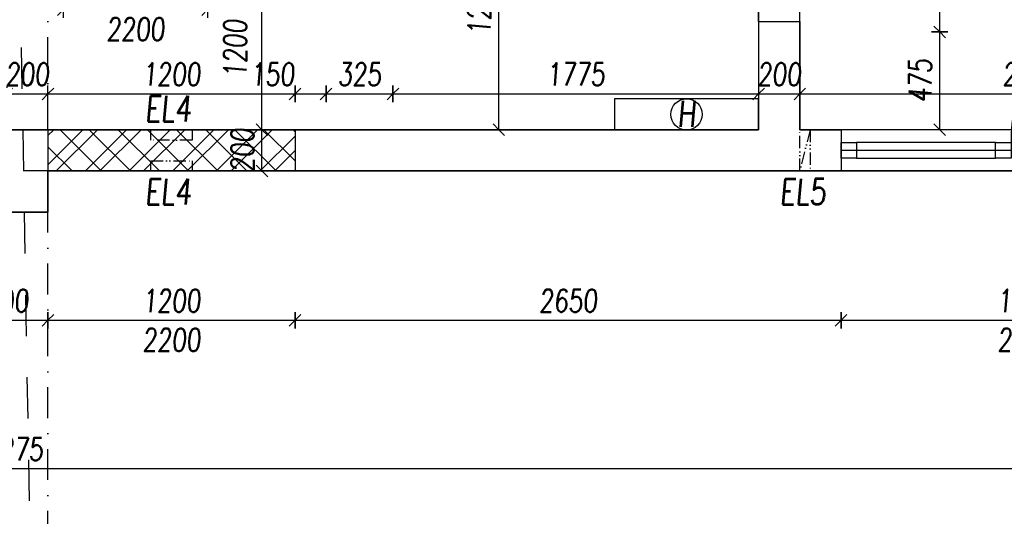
# Model space of a CAD drawing. Header units: millimetres. Extents: x 247761 to 294611, y 172579 to 236863.
# Tile 178 of 256: x 263074 to 267853, y 179980 to 182389. Entities that reach past the tile are written whole.
import ezdxf

# ---------------------------------------------------------------- set-up
doc = ezdxf.new("R2010")
doc.units = ezdxf.units.MM
for name, pattern in [('ACAD_ISO12W100', [22, 12, -3, 0.5, -3, 0.5, -3]), ('CK_Čerchovaná 50', [6, 3, -1.5, 0, -1.5]), ('ČERCHOVANÁ', [25.4, 12.7, -6.35, 0, -6.35]), ('ČÁRKOVANÁ01-01', [2, 1, -1])]:
    doc.linetypes.add(name, pattern=pattern)
for name, color, linetype in [('KOTY', 7, 'Continuous'), ('KOTY 50', 7, 'Continuous'), ('NOVA', 240, 'Continuous'), ('NOVÁ INTERIERY', 240, 'Continuous'), ('OSY', 7, 'Continuous'), ('PROSTUPY', 7, 'ACAD_ISO12W100'), ('TENKA', 4, 'Continuous'), ('ŠRAFA', 253, 'Continuous'), ('ŽB', 3, 'Continuous')]:
    doc.layers.add(name, color=color, linetype=linetype)
for name, color, linetype, plot in [('PLOCHY K PRONÁJMU', 200, 'Continuous', False), ('PLOCHY_MISTNOSTI', 180, 'Continuous', False), ('POMOCNA_ZU', 200, 'Continuous', False)]:
    doc.layers.add(name, color=color, linetype=linetype, plot=plot)
doc.layers.add('PROSTUPY_POPIS', color=7, linetype='ACAD_ISO12W100', true_color=0x00ff74)
doc.styles.add('CS-ROMANS', font='romans.shx', dxfattribs={"width": 0.75, "oblique": 5})
doc.dimstyles.new('A_KÓTA_50', dxfattribs={"dimtxt": 110, "dimasz": 2, "dimexe": 100, "dimexo": 1500, "dimgap": 40, "dimtad": 1, "dimrnd": 1, "dimdsep": 46, "dimtxsty": 'CS-ROMANS', "dimblk": 'KOT_CARA20', "dimcen": 45, "dimse1": 1, "dimse2": 1, "dimclrd": 256, "dimclre": 256, "dimclrt": 256, "dimadec": 0, "dimazin": 0, "dimtfac": 1, "dimtix": 1, "dimtmove": 2, "dimatfit": 3, "dimldrblk": 'OBLIQUE', "dimfxl": 0, "dimtolj": 1, "dimarcsym": 0})

# ---------------------------------------------------------------- blocks, each defined once
blk = doc.blocks.new('A$C651C2564')
at = {"layer": 'PROSTUPY', "ltscale": 5}
for points in [[(7000, -9250), (6800, -9250), (6800, -9200), (7000, -9200)], [(10000, -9400), (9950, -9400), (9950, -9200), (10000, -9200)], [(7000, -9400), (6800, -9400), (6800, -9350), (7000, -9350)]]:
    blk.add_lwpolyline(points, close=True, dxfattribs=at)
blk.add_lwpolyline([(10000, -9200), (9950, -9400)], dxfattribs=at)
at = {"layer": 'PROSTUPY_POPIS', "char_height": 125, "attachment_point": 6, "style": 'CS-ROMANS'}
for s, insert in [('\\A1;EL4', (6996.1, -9097.5)), ('\\A1;EL4', (6996.1, -9500.2)), ('\\A1;EL5', (10076, -9500.8))]:
    blk.add_mtext(s, dxfattribs=dict(at, insert=insert))
blk = doc.blocks.new('PRESKLENE DVERE')
at = {"layer": 'NOVA'}
for p, q in [((-75, 975), (-75, 75)), ((-1050, 75), (-1725, 75)), ((-1050, 37.5), (-1725, 37.5)), ((-1725, 0), (-1050, 0))]:
    blk.add_line(p, q, dxfattribs=at)
for points in [[(-1800, 75), (-1725, 75), (-1725, 0), (-1800, 0)], [(-1050, 75), (-975, 75), (-975, 0), (-1050, 0)], [(-75, 75), (0, 75), (0, 0), (-75, 0)]]:
    blk.add_lwpolyline(points, close=True, dxfattribs=at)
at = {"layer": 'NOVA', "color": 1, "ltscale": 15, "true_color": 0xf00000}
blk.add_arc((-75, 75), 900, 90, 180, dxfattribs=at)
blk = doc.blocks.new('KOT_CARA20')
for p, q in [((0, 0), (-14.1, -14.1)), ((0, 20), (0, -20)), ((0, 0), (14.1, 14.1))]:
    blk.add_line(p, q)
blk = doc.blocks.new('*D112')
at = {"layer": 'Defpoints', "color": 0, "ltscale": 5, "transparency": 16777216}
for p in [(271148, 180211), (254873, 180139.1), (271148, 180085.5)]:
    blk.add_point(p, dxfattribs=at)
at = {"layer": 'KOTY 50', "lineweight": -2, "ltscale": 5, "transparency": 16777216}
blk.add_line((254875, 180211), (271146, 180211), dxfattribs=at)
at = {"layer": 'KOTY 50', "lineweight": -2, "ltscale": 5, "transparency": 16777216, "xscale": 2, "yscale": 2, "zscale": 2, "rotation": 180}
blk.add_blockref('KOT_CARA20', (254873, 180211), dxfattribs=at)
at = {"layer": 'KOTY 50', "lineweight": -2, "ltscale": 5, "transparency": 16777216, "xscale": 2, "yscale": 2, "zscale": 2}
blk.add_blockref('KOT_CARA20', (271148, 180211), dxfattribs=at)
at = {"layer": 'KOTY 50', "ltscale": 5, "transparency": 16777216, "insert": (263010.5, 180306), "char_height": 110, "attachment_point": 5, "style": 'CS-ROMANS'}
blk.add_mtext('\\A1;16275', dxfattribs=at)
blk = doc.blocks.new('_OBLIQUE')
at = {"color": 0, "linetype": 'ByBlock', "ltscale": 15}
blk.add_line((-0.5, -0.5), (0.5, 0.5), dxfattribs=at)
blk = doc.blocks.new('*D123')
at = {"layer": 'Defpoints', "color": 0, "ltscale": 5, "transparency": 16777216}
for p in [(262810.5, 181455.3), (263210.5, 181455.3), (263210.5, 180930.9)]:
    blk.add_point(p, dxfattribs=at)
at = {"layer": 'KOTY 50', "lineweight": -2, "ltscale": 5, "transparency": 16777216}
blk.add_line((262812.5, 180930.9), (263208.5, 180930.9), dxfattribs=at)
at = {"layer": 'KOTY 50', "lineweight": -2, "ltscale": 5, "transparency": 16777216, "xscale": 2, "yscale": 2, "zscale": 2, "rotation": 180}
blk.add_blockref('KOT_CARA20', (262810.5, 180930.9), dxfattribs=at)
at = {"layer": 'KOTY 50', "lineweight": -2, "ltscale": 5, "transparency": 16777216, "xscale": 2, "yscale": 2, "zscale": 2}
blk.add_blockref('KOT_CARA20', (263210.5, 180930.9), dxfattribs=at)
at = {"layer": 'KOTY 50', "ltscale": 5, "transparency": 16777216, "insert": (263010.5, 181025.9), "char_height": 110, "attachment_point": 5, "style": 'CS-ROMANS'}
blk.add_mtext('\\A1;400', dxfattribs=at)
blk = doc.blocks.new('*D124')
at = {"layer": 'Defpoints', "color": 0, "ltscale": 5, "transparency": 16777216}
for p in [(264410.5, 181655.3), (263210.5, 181455.3), (264410.5, 180930.9)]:
    blk.add_point(p, dxfattribs=at)
at = {"layer": 'KOTY 50', "lineweight": -2, "ltscale": 5, "transparency": 16777216}
blk.add_line((263212.5, 180930.9), (264408.5, 180930.9), dxfattribs=at)
at = {"layer": 'KOTY 50', "lineweight": -2, "ltscale": 5, "transparency": 16777216, "xscale": 2, "yscale": 2, "zscale": 2, "rotation": 180}
blk.add_blockref('KOT_CARA20', (263210.5, 180930.9), dxfattribs=at)
at = {"layer": 'KOTY 50', "lineweight": -2, "ltscale": 5, "transparency": 16777216, "xscale": 2, "yscale": 2, "zscale": 2}
blk.add_blockref('KOT_CARA20', (264410.5, 180930.9), dxfattribs=at)
at = {"layer": 'KOTY 50', "ltscale": 5, "transparency": 16777216, "char_height": 110, "attachment_point": 5, "style": 'CS-ROMANS'}
for s, insert in [('\\A1;1200', (263810.5, 181025.9)), ('\\A1;2200', (263810.5, 180835.9))]:
    blk.add_mtext(s, dxfattribs=dict(at, insert=insert))
blk = doc.blocks.new('*D125')
at = {"layer": 'Defpoints', "color": 0, "ltscale": 5, "transparency": 16777216}
for p in [(264410.5, 181655.3), (267060.5, 181655.3), (267060.5, 180930.9)]:
    blk.add_point(p, dxfattribs=at)
at = {"layer": 'KOTY 50', "lineweight": -2, "ltscale": 5, "transparency": 16777216}
blk.add_line((264412.5, 180930.9), (267058.5, 180930.9), dxfattribs=at)
at = {"layer": 'KOTY 50', "lineweight": -2, "ltscale": 5, "transparency": 16777216, "xscale": 2, "yscale": 2, "zscale": 2, "rotation": 180}
blk.add_blockref('KOT_CARA20', (264410.5, 180930.9), dxfattribs=at)
at = {"layer": 'KOTY 50', "lineweight": -2, "ltscale": 5, "transparency": 16777216, "xscale": 2, "yscale": 2, "zscale": 2}
blk.add_blockref('KOT_CARA20', (267060.5, 180930.9), dxfattribs=at)
at = {"layer": 'KOTY 50', "ltscale": 5, "transparency": 16777216, "insert": (265735.5, 181025.9), "char_height": 110, "attachment_point": 5, "style": 'CS-ROMANS'}
blk.add_mtext('\\A1;2650', dxfattribs=at)
blk = doc.blocks.new('*D126')
at = {"layer": 'Defpoints', "color": 0, "ltscale": 5, "transparency": 16777216}
for p in [(267060.5, 181655.3), (268860.5, 181655.3), (268860.5, 180930.9)]:
    blk.add_point(p, dxfattribs=at)
at = {"layer": 'KOTY 50', "lineweight": -2, "ltscale": 5, "transparency": 16777216}
blk.add_line((267062.5, 180930.9), (268858.5, 180930.9), dxfattribs=at)
at = {"layer": 'KOTY 50', "lineweight": -2, "ltscale": 5, "transparency": 16777216, "xscale": 2, "yscale": 2, "zscale": 2, "rotation": 180}
blk.add_blockref('KOT_CARA20', (267060.5, 180930.9), dxfattribs=at)
at = {"layer": 'KOTY 50', "lineweight": -2, "ltscale": 5, "transparency": 16777216, "xscale": 2, "yscale": 2, "zscale": 2}
blk.add_blockref('KOT_CARA20', (268860.5, 180930.9), dxfattribs=at)
at = {"layer": 'KOTY 50', "ltscale": 5, "transparency": 16777216, "char_height": 110, "attachment_point": 5, "style": 'CS-ROMANS'}
for s, insert in [('\\A1;1800', (267960.5, 181025.9)), ('\\A1;2200', (267960.5, 180835.9))]:
    blk.add_mtext(s, dxfattribs=dict(at, insert=insert))
blk = doc.blocks.new('*D140')
at = {"layer": 'Defpoints', "color": 0, "ltscale": 5, "transparency": 16777216}
for p in [(263010.5, 183055.3), (263210.5, 183055.3), (263210.5, 182029.5)]:
    blk.add_point(p, dxfattribs=at)
at = {"layer": 'KOTY 50', "lineweight": -2, "ltscale": 5, "transparency": 16777216}
for p, q in [((263008.5, 182029.5), (263006.5, 182029.5)), ((263010.5, 182029.5), (263210.5, 182029.5)), ((263212.5, 182029.5), (263214.5, 182029.5))]:
    blk.add_line(p, q, dxfattribs=at)
at = {"layer": 'KOTY 50', "lineweight": -2, "ltscale": 5, "transparency": 16777216, "xscale": 2, "yscale": 2, "zscale": 2}
blk.add_blockref('KOT_CARA20', (263010.5, 182029.5), dxfattribs=at)
at = {"layer": 'KOTY 50', "lineweight": -2, "ltscale": 5, "transparency": 16777216, "xscale": 2, "yscale": 2, "zscale": 2, "rotation": 180}
blk.add_blockref('KOT_CARA20', (263210.5, 182029.5), dxfattribs=at)
at = {"layer": 'KOTY 50', "ltscale": 5, "transparency": 16777216, "insert": (263110.5, 182124.5), "char_height": 110, "attachment_point": 5, "style": 'CS-ROMANS'}
blk.add_mtext('\\A1;200', dxfattribs=at)
blk = doc.blocks.new('*D141')
at = {"layer": 'Defpoints', "color": 0, "ltscale": 5, "transparency": 16777216}
for p in [(263210.5, 183055.3), (264410.5, 183055.3), (264410.5, 182029.5)]:
    blk.add_point(p, dxfattribs=at)
at = {"layer": 'KOTY 50', "lineweight": -2, "ltscale": 5, "transparency": 16777216}
blk.add_line((263212.5, 182029.5), (264408.5, 182029.5), dxfattribs=at)
at = {"layer": 'KOTY 50', "lineweight": -2, "ltscale": 5, "transparency": 16777216, "xscale": 2, "yscale": 2, "zscale": 2, "rotation": 180}
blk.add_blockref('KOT_CARA20', (263210.5, 182029.5), dxfattribs=at)
at = {"layer": 'KOTY 50', "lineweight": -2, "ltscale": 5, "transparency": 16777216, "xscale": 2, "yscale": 2, "zscale": 2}
blk.add_blockref('KOT_CARA20', (264410.5, 182029.5), dxfattribs=at)
at = {"layer": 'KOTY 50', "ltscale": 5, "transparency": 16777216, "insert": (263810.5, 182124.5), "char_height": 110, "attachment_point": 5, "style": 'CS-ROMANS'}
blk.add_mtext('\\A1;1200', dxfattribs=at)
blk = doc.blocks.new('*D142')
at = {"layer": 'Defpoints', "color": 0, "ltscale": 5, "transparency": 16777216}
for p in [(264410.5, 183055.3), (264560.5, 183055.3), (264560.5, 182029.5)]:
    blk.add_point(p, dxfattribs=at)
at = {"layer": 'KOTY 50', "lineweight": -2, "ltscale": 5, "transparency": 16777216}
blk.add_line((264412.5, 182029.5), (264558.5, 182029.5), dxfattribs=at)
at = {"layer": 'KOTY 50', "lineweight": -2, "ltscale": 5, "transparency": 16777216, "xscale": 2, "yscale": 2, "zscale": 2, "rotation": 180}
blk.add_blockref('KOT_CARA20', (264410.5, 182029.5), dxfattribs=at)
at = {"layer": 'KOTY 50', "lineweight": -2, "ltscale": 5, "transparency": 16777216, "xscale": 2, "yscale": 2, "zscale": 2}
blk.add_blockref('KOT_CARA20', (264560.5, 182029.5), dxfattribs=at)
at = {"layer": 'KOTY 50', "ltscale": 5, "transparency": 16777216, "insert": (264300.8, 182124.5), "char_height": 110, "attachment_point": 5, "style": 'CS-ROMANS'}
blk.add_mtext('\\A1;150', dxfattribs=at)
blk = doc.blocks.new('*D143')
at = {"layer": 'Defpoints', "color": 0, "ltscale": 5, "transparency": 16777216}
for p in [(264560.5, 183055.3), (264885.5, 183055.3), (264885.5, 182029.5)]:
    blk.add_point(p, dxfattribs=at)
at = {"layer": 'KOTY 50', "lineweight": -2, "ltscale": 5, "transparency": 16777216}
blk.add_line((264562.5, 182029.5), (264883.5, 182029.5), dxfattribs=at)
at = {"layer": 'KOTY 50', "lineweight": -2, "ltscale": 5, "transparency": 16777216, "xscale": 2, "yscale": 2, "zscale": 2, "rotation": 180}
blk.add_blockref('KOT_CARA20', (264560.5, 182029.5), dxfattribs=at)
at = {"layer": 'KOTY 50', "lineweight": -2, "ltscale": 5, "transparency": 16777216, "xscale": 2, "yscale": 2, "zscale": 2}
blk.add_blockref('KOT_CARA20', (264885.5, 182029.5), dxfattribs=at)
at = {"layer": 'KOTY 50', "ltscale": 5, "transparency": 16777216, "insert": (264723, 182124.5), "char_height": 110, "attachment_point": 5, "style": 'CS-ROMANS'}
blk.add_mtext('\\A1;325', dxfattribs=at)
blk = doc.blocks.new('*D144')
at = {"layer": 'Defpoints', "color": 0, "ltscale": 5, "transparency": 16777216}
for p in [(264885.5, 183055.3), (266660.5, 182197.8), (266660.5, 182029.5)]:
    blk.add_point(p, dxfattribs=at)
at = {"layer": 'KOTY 50', "lineweight": -2, "ltscale": 5, "transparency": 16777216}
blk.add_line((264887.5, 182029.5), (266658.5, 182029.5), dxfattribs=at)
at = {"layer": 'KOTY 50', "lineweight": -2, "ltscale": 5, "transparency": 16777216, "xscale": 2, "yscale": 2, "zscale": 2, "rotation": 180}
blk.add_blockref('KOT_CARA20', (264885.5, 182029.5), dxfattribs=at)
at = {"layer": 'KOTY 50', "lineweight": -2, "ltscale": 5, "transparency": 16777216, "xscale": 2, "yscale": 2, "zscale": 2}
blk.add_blockref('KOT_CARA20', (266660.5, 182029.5), dxfattribs=at)
at = {"layer": 'KOTY 50', "ltscale": 5, "transparency": 16777216, "insert": (265773, 182124.5), "char_height": 110, "attachment_point": 5, "style": 'CS-ROMANS'}
blk.add_mtext('\\A1;1775', dxfattribs=at)
blk = doc.blocks.new('*D145')
at = {"layer": 'Defpoints', "color": 0, "ltscale": 5, "transparency": 16777216}
for p in [(266660.5, 182197.8), (266860.5, 182201.8), (266860.5, 182029.5)]:
    blk.add_point(p, dxfattribs=at)
at = {"layer": 'KOTY 50', "lineweight": -2, "ltscale": 5, "transparency": 16777216}
for p, q in [((266658.5, 182029.5), (266656.5, 182029.5)), ((266660.5, 182029.5), (266860.5, 182029.5)), ((266862.5, 182029.5), (266864.5, 182029.5))]:
    blk.add_line(p, q, dxfattribs=at)
at = {"layer": 'KOTY 50', "lineweight": -2, "ltscale": 5, "transparency": 16777216, "xscale": 2, "yscale": 2, "zscale": 2}
blk.add_blockref('KOT_CARA20', (266660.5, 182029.5), dxfattribs=at)
at = {"layer": 'KOTY 50', "lineweight": -2, "ltscale": 5, "transparency": 16777216, "xscale": 2, "yscale": 2, "zscale": 2, "rotation": 180}
blk.add_blockref('KOT_CARA20', (266860.5, 182029.5), dxfattribs=at)
at = {"layer": 'KOTY 50', "ltscale": 5, "transparency": 16777216, "insert": (266760.5, 182124.5), "char_height": 110, "attachment_point": 5, "style": 'CS-ROMANS'}
blk.add_mtext('\\A1;200', dxfattribs=at)
blk = doc.blocks.new('*D146')
at = {"layer": 'Defpoints', "color": 0, "ltscale": 5, "transparency": 16777216}
for p in [(269110.5, 182380.3), (266860.5, 182201.8), (269110.5, 182029.5)]:
    blk.add_point(p, dxfattribs=at)
at = {"layer": 'KOTY 50', "lineweight": -2, "ltscale": 5, "transparency": 16777216}
blk.add_line((266862.5, 182029.5), (269108.5, 182029.5), dxfattribs=at)
at = {"layer": 'KOTY 50', "lineweight": -2, "ltscale": 5, "transparency": 16777216, "xscale": 2, "yscale": 2, "zscale": 2, "rotation": 180}
blk.add_blockref('KOT_CARA20', (266860.5, 182029.5), dxfattribs=at)
at = {"layer": 'KOTY 50', "lineweight": -2, "ltscale": 5, "transparency": 16777216, "xscale": 2, "yscale": 2, "zscale": 2}
blk.add_blockref('KOT_CARA20', (269110.5, 182029.5), dxfattribs=at)
at = {"layer": 'KOTY 50', "ltscale": 5, "transparency": 16777216, "insert": (267985.5, 182124.5), "char_height": 110, "attachment_point": 5, "style": 'CS-ROMANS'}
blk.add_mtext('\\A1;2250', dxfattribs=at)
blk = doc.blocks.new('*D153')
at = {"layer": 'Defpoints', "color": 0, "ltscale": 5, "transparency": 16777216}
for p in [(263285.5, 183055.3), (263985.5, 183055.3), (263985.5, 182438.4)]:
    blk.add_point(p, dxfattribs=at)
at = {"layer": 'KOTY 50', "lineweight": -2, "ltscale": 5, "transparency": 16777216}
blk.add_line((263287.5, 182438.4), (263983.5, 182438.4), dxfattribs=at)
at = {"layer": 'KOTY 50', "lineweight": -2, "ltscale": 5, "transparency": 16777216, "xscale": 2, "yscale": 2, "zscale": 2, "rotation": 180}
blk.add_blockref('KOT_CARA20', (263285.5, 182438.4), dxfattribs=at)
at = {"layer": 'KOTY 50', "lineweight": -2, "ltscale": 5, "transparency": 16777216, "xscale": 2, "yscale": 2, "zscale": 2}
blk.add_blockref('KOT_CARA20', (263985.5, 182438.4), dxfattribs=at)
at = {"layer": 'KOTY 50', "ltscale": 5, "transparency": 16777216, "char_height": 110, "attachment_point": 5, "style": 'CS-ROMANS'}
for s, insert in [('\\A1;700', (263635.5, 182533.4)), ('\\A1;2200', (263635.5, 182343.4))]:
    blk.add_mtext(s, dxfattribs=dict(at, insert=insert))
blk = doc.blocks.new('*D361')
at = {"layer": 'Defpoints', "color": 0, "ltscale": 5, "transparency": 16777216}
for p in [(264249.5, 181855.3), (264410.5, 181855.3), (264410.5, 181655.3)]:
    blk.add_point(p, dxfattribs=at)
at = {"layer": 'KOTY 50', "lineweight": -2, "ltscale": 5, "transparency": 16777216}
for p, q in [((264249.5, 181857.3), (264249.5, 181859.3)), ((264249.5, 181655.3), (264249.5, 181855.3)), ((264249.5, 181653.3), (264249.5, 181651.3))]:
    blk.add_line(p, q, dxfattribs=at)
at = {"layer": 'KOTY 50', "lineweight": -2, "ltscale": 5, "transparency": 16777216, "xscale": 2, "yscale": 2, "zscale": 2}
for p, rotation in [((264249.5, 181855.3), 270), ((264249.5, 181655.3), 90)]:
    blk.add_blockref('KOT_CARA20', p, dxfattribs=dict(at, rotation=rotation))
at = {"layer": 'KOTY 50', "ltscale": 5, "transparency": 16777216, "insert": (264154.5, 181755.3), "char_height": 110, "attachment_point": 5, "rotation": 90, "style": 'CS-ROMANS'}
blk.add_mtext('\\A1;200', dxfattribs=at)
blk = doc.blocks.new('*D362')
at = {"layer": 'Defpoints', "color": 0, "ltscale": 5, "transparency": 16777216}
for p in [(264249.5, 183055.3), (264309.5, 183055.3), (264410.5, 181855.3)]:
    blk.add_point(p, dxfattribs=at)
at = {"layer": 'KOTY 50', "lineweight": -2, "ltscale": 5, "transparency": 16777216}
blk.add_line((264249.5, 181857.3), (264249.5, 183053.3), dxfattribs=at)
at = {"layer": 'KOTY 50', "lineweight": -2, "ltscale": 5, "transparency": 16777216, "xscale": 2, "yscale": 2, "zscale": 2}
for p, rotation in [((264249.5, 183055.3), 90), ((264249.5, 181855.3), 270)]:
    blk.add_blockref('KOT_CARA20', p, dxfattribs=dict(at, rotation=rotation))
at = {"layer": 'KOTY 50', "ltscale": 5, "transparency": 16777216, "insert": (264119.5, 182248.4), "char_height": 110, "attachment_point": 5, "rotation": 90, "style": 'CS-ROMANS'}
blk.add_mtext('\\A1;1200', dxfattribs=at)
blk = doc.blocks.new('*D372')
at = {"layer": 'Defpoints', "color": 0, "ltscale": 5, "transparency": 16777216}
for p in [(264885.5, 183055.3), (265399.5, 183055.3), (265129.5, 181855.3)]:
    blk.add_point(p, dxfattribs=at)
at = {"layer": 'KOTY 50', "lineweight": -2, "ltscale": 5, "transparency": 16777216}
blk.add_line((265399.5, 181857.3), (265399.5, 183053.3), dxfattribs=at)
at = {"layer": 'KOTY 50', "lineweight": -2, "ltscale": 5, "transparency": 16777216, "xscale": 2, "yscale": 2, "zscale": 2}
for p, rotation in [((265399.5, 183055.3), 90), ((265399.5, 181855.3), 270)]:
    blk.add_blockref('KOT_CARA20', p, dxfattribs=dict(at, rotation=rotation))
at = {"layer": 'KOTY 50', "ltscale": 5, "transparency": 16777216, "insert": (265304.5, 182455.3), "char_height": 110, "attachment_point": 5, "rotation": 90, "style": 'CS-ROMANS'}
blk.add_mtext('\\A1;1200', dxfattribs=at)
blk = doc.blocks.new('*D381')
at = {"layer": 'Defpoints', "color": 0, "ltscale": 5, "transparency": 16777216}
for p in [(266860.5, 182330.3), (267539.5, 182330.3), (266960.5, 181855.3)]:
    blk.add_point(p, dxfattribs=at)
at = {"layer": 'KOTY 50', "lineweight": -2, "ltscale": 5, "transparency": 16777216}
blk.add_line((267539.5, 181857.3), (267539.5, 182328.3), dxfattribs=at)
at = {"layer": 'KOTY 50', "lineweight": -2, "ltscale": 5, "transparency": 16777216, "xscale": 2, "yscale": 2, "zscale": 2}
for p, rotation in [((267539.5, 182330.3), 90), ((267539.5, 181855.3), 270)]:
    blk.add_blockref('KOT_CARA20', p, dxfattribs=dict(at, rotation=rotation))
at = {"layer": 'KOTY 50', "ltscale": 5, "transparency": 16777216, "insert": (267444.5, 182092.8), "char_height": 110, "attachment_point": 5, "rotation": 90, "style": 'CS-ROMANS'}
blk.add_mtext('\\A1;475', dxfattribs=at)
blk = doc.blocks.new('*D382')
at = {"layer": 'Defpoints', "color": 0, "ltscale": 5, "transparency": 16777216}
for p in [(266860.5, 183330.3), (267539.5, 183330.3), (266860.5, 182330.3)]:
    blk.add_point(p, dxfattribs=at)
at = {"layer": 'KOTY 50', "lineweight": -2, "ltscale": 5, "transparency": 16777216}
blk.add_line((267539.5, 182332.3), (267539.5, 183328.3), dxfattribs=at)
at = {"layer": 'KOTY 50', "lineweight": -2, "ltscale": 5, "transparency": 16777216, "xscale": 2, "yscale": 2, "zscale": 2}
for p, rotation in [((267539.5, 183330.3), 90), ((267539.5, 182330.3), 270)]:
    blk.add_blockref('KOT_CARA20', p, dxfattribs=dict(at, rotation=rotation))
at = {"layer": 'KOTY 50', "ltscale": 5, "transparency": 16777216, "char_height": 110, "attachment_point": 5, "rotation": 90, "style": 'CS-ROMANS'}
for s, insert in [('\\A1;1000', (267444.5, 182830.3)), ('\\A1;2200', (267634.5, 182830.3))]:
    blk.add_mtext(s, dxfattribs=dict(at, insert=insert))

msp = doc.modelspace()

# ---------------------------------------------------------------- hatches: boundary and pattern name
at = {"layer": 'ŠRAFA'}
h = msp.add_hatch(dxfattribs=at)
h.set_pattern_fill('ZDIVO-STR_PEV', color=256, scale=50)
h.set_pattern_definition([(45, (209867.38, 46035.27), (-106.06602, 106.06602), []), (45, (209938.09, 46035.27), (-106.06602, 106.06602), []), (135, (209867.38, 46035.27), (-70.71068, -70.71068), [])])
h.paths.add_polyline_path([(264330.517, 181855.259), (263530.517, 181855.259), (263530.517, 181655.259), (264330.517, 181655.259)])
h.paths.add_polyline_path([(263530.517, 181855.259), (263210.517, 181855.259), (263210.517, 181655.259), (263530.517, 181655.259)])
h.paths.add_polyline_path([(264410.517, 181855.259), (264330.517, 181855.259), (264330.517, 181655.259), (264410.517, 181655.259)])

# ---------------------------------------------------------------- linework, layer by layer
at = {"layer": 'KOTY', "linetype": 'ČÁRKOVANÁ01-01', "ltscale": 200}
msp.add_line((263210.517, 174855.259), (262810.517, 198055.259), dxfattribs=at)
at = {"layer": 'NOVA'}
for p, q in [((264410.517, 181855.259), (263210.517, 181855.259)), ((264410.517, 181655.259), (263210.517, 181655.259))]:
    msp.add_line(p, q, dxfattribs=at)
for points in [[(266660.468, 182380.279), (266660.468, 183330.279)], [(266860.419, 182380.279), (266860.419, 183330.279)], [(266660.468, 182380.279), (266860.419, 182380.279)], [(266710.419, 182380.279), (266860.419, 182380.279)], [(263210.517, 181855.259), (264410.517, 181855.259)]]:
    msp.add_lwpolyline(points, dxfattribs=at)
at = {"layer": 'NOVÁ INTERIERY', "ltscale": 15}
msp.add_lwpolyline([(265960.517, 181855.259), (266660.517, 181855.259), (266660.517, 182005.259), (265960.517, 182005.259)], close=True, dxfattribs=at)
msp.add_circle((266310.574, 181930.004), 75.94, dxfattribs=at)
at = {"layer": 'OSY', "linetype": 'ČERCHOVANÁ', "ltscale": 25}
msp.add_line((276747.073, 181655.259), (249108.101, 181655.259), dxfattribs=at)
at = {"layer": 'PLOCHY K PRONÁJMU', "ltscale": 5}
msp.add_lwpolyline([(256510.517, 181455.259), (256910.517, 181455.259), (256910.517, 185740.259), (260110.517, 185740.259), (260110.517, 181855.259), (259735.517, 181855.259), (258785.517, 181855.259), (257860.517, 181855.259), (257860.517, 181655.259), (258785.517, 181655.259), (258785.517, 181855.259), (259735.517, 181855.259), (259735.517, 181655.259), (262810.517, 181655.259), (262810.517, 181455.259), (263210.517, 181455.259), (263210.517, 181655.259), (269110.517, 181655.259)], dxfattribs=at)
msp.add_lwpolyline([(267060.517, 181655.259), (268860.517, 181655.259), (268860.517, 181755.259), (267060.517, 181755.259)], close=True, dxfattribs=at)
at = {"layer": 'PLOCHY_MISTNOSTI', "ltscale": 5}
for points in [[(266860.517, 191055.259), (269110.517, 191055.259), (269110.517, 181855.259), (266860.517, 181855.259)], [(266660.517, 181855.259), (260310.517, 181855.259), (260310.517, 187020.259), (263010.517, 187020.259), (263010.517, 183055.259), (264885.517, 183055.259), (264885.517, 183380.259), (266660.517, 183380.279), (266660.517, 182380.279), (266660.517, 182380.279), (266660.517, 181855.259)], [(254873.017, 179755.259), (271148.017, 179755.259), (271148.017, 181617.759), (269510.517, 181617.759), (269510.517, 181455.259), (269110.517, 181455.259), (269110.517, 181655.259), (263210.517, 181655.259), (263210.517, 181455.259), (262810.517, 181455.259), (262810.517, 181655.259), (256910.517, 181655.259), (256910.517, 181455.259), (256510.517, 181455.259), (256510.517, 181617.759), (254873.017, 181617.759), (254873.017, 179755.259)]]:
    msp.add_lwpolyline(points, close=True, dxfattribs=at)
at = {"layer": 'TENKA', "linetype": 'CK_Čerchovaná 50', "ltscale": 50}
for p, q in [((263210.517, 181855.259), (263210.517, 183055.259)), ((263210.517, 177155.259), (263210.517, 181455.259))]:
    msp.add_line(p, q, dxfattribs=at)
at = {"layer": 'ŽB'}
for p, q in [((266660.468, 182380.279), (266860.468, 182380.279)), ((266660.468, 182380.279), (266860.468, 182380.279)), ((266660.517, 182380.279), (266660.517, 181855.259)), ((266860.463, 182380.279), (266860.517, 181855.259)), ((260310.517, 181855.259), (263210.517, 181855.259)), ((263210.517, 181855.259), (263210.517, 181455.259)), ((264410.517, 181855.259), (264410.517, 181655.259)), ((264410.517, 181855.259), (266660.517, 181855.259)), ((266860.517, 181855.259), (267060.517, 181855.259)), ((267060.517, 181855.259), (267060.517, 181655.259)), ((264410.517, 181655.259), (267060.517, 181655.259)), ((262810.517, 181455.259), (263210.517, 181455.259))]:
    msp.add_line(p, q, dxfattribs=at)

# ---------------------------------------------------------------- block references
at = {"layer": 'NOVA', "color": 1, "true_color": 0xf00000}
msp.add_blockref('PRESKLENE DVERE', (268860.517, 181717.759), dxfattribs=at)
at = {"layer": 'POMOCNA_ZU'}
msp.add_blockref('A$C651C2564', (256910.517, 191055.259), dxfattribs=at)

# ---------------------------------------------------------------- texts
at = {"layer": 'NOVÁ INTERIERY', "ltscale": 15, "insert": (266310.16, 181932.543), "char_height": 125, "attachment_point": 5, "style": 'CS-ROMANS'}
msp.add_mtext_dynamic_manual_height_columns('H', width=141.62944, gutter_width=12.5, heights=[0], dxfattribs=at)

# ---------------------------------------------------------------- dimensions: what is measured, and where the dimension line sits
at = {"layer": 'KOTY 50', "ltscale": 5}
dim = msp.add_linear_dim(base=(267539.519, 183330.279), p1=(266860.517, 182330.279), p2=(266860.517, 183330.279), angle=90, text='<>\\X2200', dimstyle='A_KÓTA_50', dxfattribs=at)
dim.commit()
dim.dimension.update_dxf_attribs({"geometry": '*D382', "text_midpoint": (267539.519, 182830.279)})
for base, p1, p2, picture, middle in [((263210.517, 182029.511), (263010.517, 183055.259), (263210.517, 183055.258), '*D140', (263110.517, 182124.511)), ((264410.517, 182029.511), (263210.517, 183055.258), (264410.517, 183055.259), '*D141', (263810.517, 182124.511)), ((264885.517, 182029.511), (264560.518, 183055.259), (264885.517, 183055.259), '*D143', (264723.018, 182124.511)), ((266660.517, 182029.511), (264885.517, 183055.259), (266660.517, 182197.764), '*D144', (265773.017, 182124.511)), ((269110.5174, 182029.5114), (266860.4815, 182201.8432), (269110.5174, 182380.2586), '*D146', (267985.4995, 182124.5114)), ((266860.4815, 182029.5114), (266660.5174, 182197.7639), (266860.4815, 182201.8432), '*D145', (266760.4995, 182124.5114)), ((267060.517, 180930.895), (264410.517, 181655.259), (267060.517, 181655.259), '*D125', (265735.517, 181025.895)), ((263210.517, 180930.895), (262810.517, 181455.259), (263210.517, 181455.259), '*D123', (263010.517, 181025.895)), ((271148.017, 180210.998), (254873.017, 180139.136), (271148.017, 180085.502), '*D112', (263010.517, 180305.998))]:
    dim = msp.add_linear_dim(base=base, p1=p1, p2=p2, dimstyle='A_KÓTA_50', dxfattribs=at)
    dim.commit()
    dim.dimension.update_dxf_attribs({"geometry": picture, "text_midpoint": middle})
for base, p1, p2, picture, middle in [((263985.52, 182438.428), (263285.517, 183055.258), (263985.52, 183055.257), '*D153', (263635.519, 182438.428)), ((264410.517, 180930.895), (263210.517, 181455.259), (264410.517, 181655.259), '*D124', (263810.517, 180930.895)), ((268860.517, 180930.895), (267060.517, 181655.259), (268860.517, 181655.259), '*D126', (267960.517, 180930.895))]:
    dim = msp.add_linear_dim(base=base, p1=p1, p2=p2, text='<>\\X2200', dimstyle='A_KÓTA_50', dxfattribs=at)
    dim.commit()
    dim.dimension.update_dxf_attribs({"geometry": picture, "text_midpoint": middle})
dim = msp.add_linear_dim(base=(264249.519, 183055.258), p1=(264410.517, 181855.259), p2=(264309.519, 183055.258), angle=90, dimstyle='A_KÓTA_50', dxfattribs=at)
dim.commit()
dim.dimension.update_dxf_attribs({"geometry": '*D362', "text_midpoint": (264119.519, 182248.428), "dimtype": 128})
dim = msp.add_linear_dim(base=(264560.518, 182029.511), p1=(264410.517, 183055.259), p2=(264560.518, 183055.259), dimstyle='A_KÓTA_50', dxfattribs=at)
dim.commit()
dim.dimension.update_dxf_attribs({"geometry": '*D142', "text_midpoint": (264300.806, 182124.511), "dimtype": 128})
for base, p1, p2, picture, middle in [((265399.519, 183055.259), (265129.519, 181855.259), (264885.517, 183055.259), '*D372', (265304.519, 182455.259)), ((267539.519, 182330.279), (266960.517, 181855.259), (266860.517, 182330.279), '*D381', (267444.519, 182092.769)), ((264249.519, 181855.259), (264410.517, 181655.259), (264410.517, 181855.259), '*D361', (264154.519, 181755.259))]:
    dim = msp.add_linear_dim(base=base, p1=p1, p2=p2, angle=90, dimstyle='A_KÓTA_50', dxfattribs=at)
    dim.commit()
    dim.dimension.update_dxf_attribs({"geometry": picture, "text_midpoint": middle})

doc.saveas('drawing.dxf')
